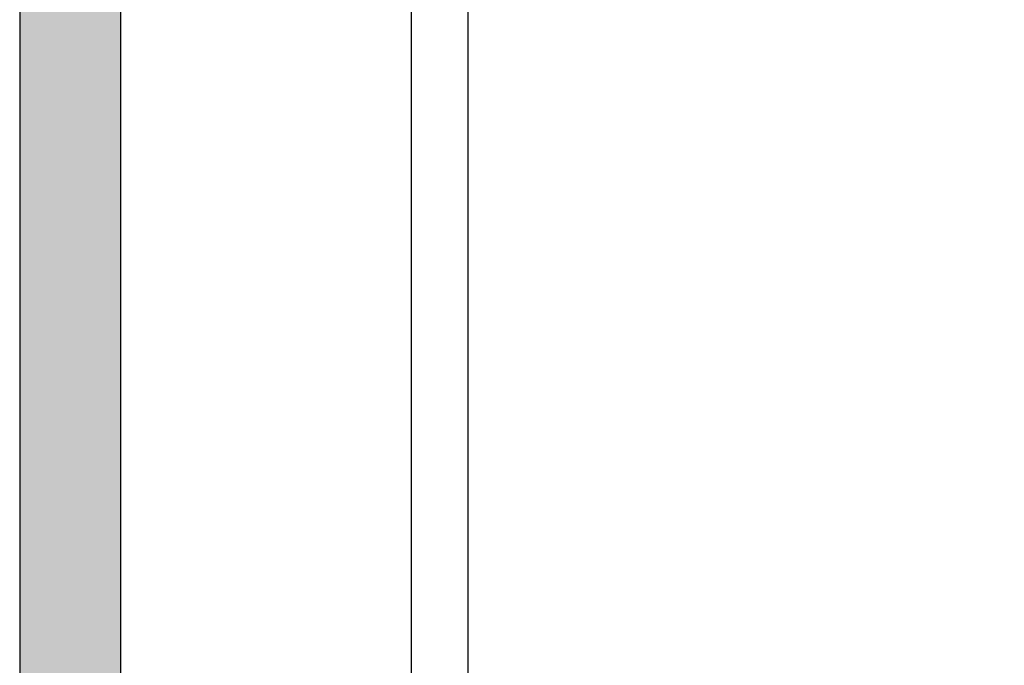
# Model space of a CAD drawing. Header units: millimetres. Extents: x -25972 to 4435, y -2839 to 20217.
# Tile 95 of 110: x -12842 to -12355, y 9552 to 9871. Entities that reach past the tile are written whole.
import ezdxf

# ---------------------------------------------------------------- set-up
doc = ezdxf.new("R2010")
doc.units = ezdxf.units.MM
doc.header["$MEASUREMENT"] = 0
for name, color, linetype in [('7._POHLED ZÁPADNÍ_2_Nové_Kóty - SP', 7, 'Continuous'), ('7._POHLED ZÁPADNÍ_2_Nové_Výplně – Řezové', 7, 'Continuous'), ('7._POHLED ZÁPADNÍ_2_Nové_VÝTAH VAR 1', 7, 'Continuous')]:
    doc.layers.add(name, color=color, linetype=linetype)

msp = doc.modelspace()

# ---------------------------------------------------------------- hatches: boundary and pattern name
at = {"layer": '7._POHLED ZÁPADNÍ_2_Nové_Výplně – Řezové', "linetype": 'Continuous', "lineweight": 0, "true_color": 0x3f2a2a}
msp.add_hatch(color=19, dxfattribs=at).paths.add_polyline_path([(-12842.41, 9414.66), (-12792.41, 9464.66), (-12792.41, 11494.66), (-12842.41, 11544.66)])

# ---------------------------------------------------------------- linework, layer by layer
at = {"layer": '7._POHLED ZÁPADNÍ_2_Nové_Kóty - SP', "color": 1, "linetype": 'Continuous', "lineweight": 25}
msp.add_line((-12620.57, 9414.66), (-12620.57, 11544.66), dxfattribs=at)
at = {"layer": '7._POHLED ZÁPADNÍ_2_Nové_VÝTAH VAR 1', "color": 1, "linetype": 'Continuous', "lineweight": 25}
for p, q in [((-12842.41, 11544.66), (-12842.41, 9414.66)), ((-12792.41, 9464.66), (-12792.41, 11494.66))]:
    msp.add_line(p, q, dxfattribs=at)
at = {"layer": '7._POHLED ZÁPADNÍ_2_Nové_VÝTAH VAR 1', "color": 1, "linetype": 'Continuous', "lineweight": 25, "flags": 128}
msp.add_lwpolyline([(-12648.74, 9504.66), (-11488.74, 9504.66), (-11488.74, 11454.66), (-12648.74, 11454.66)], close=True, dxfattribs=at)

doc.saveas('drawing.dxf')
